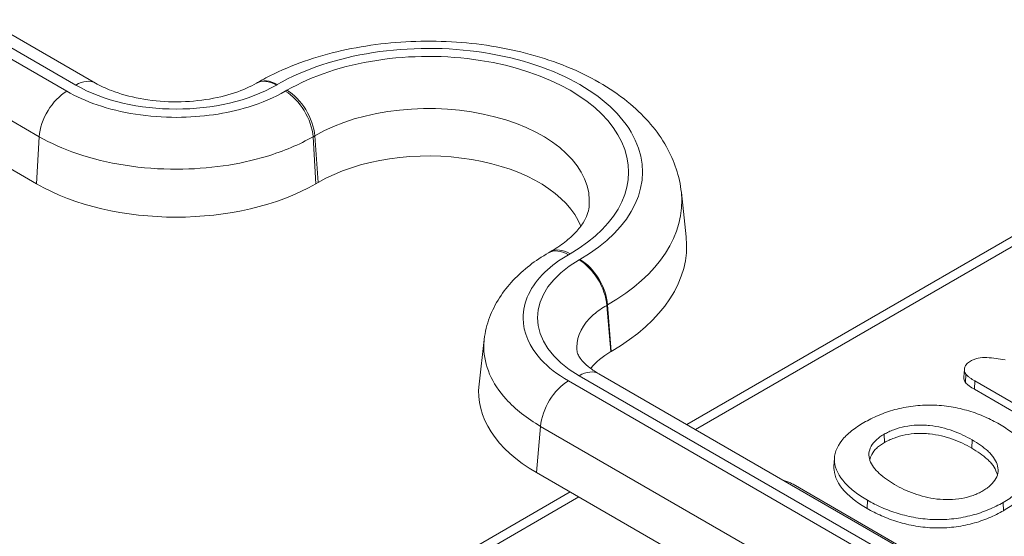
# Model space of a CAD drawing. Header units: millimetres. Extents: x 23 to 1094, y 23 to 840.
# Tile 36 of 44: x 816 to 846, y 618 to 634. Entities that reach past the tile are written whole.
import ezdxf

# ---------------------------------------------------------------- set-up
doc = ezdxf.new("R2010")
doc.units = ezdxf.units.MM
doc.header["$LTSCALE"] = 4
doc.layers.add('Visible (ANSI)', color=7, linetype='Continuous', lineweight=9)
doc.layers.add('Visible Narrow (ANSI)', color=7, linetype='Continuous', lineweight=9)

msp = doc.modelspace()

# ---------------------------------------------------------------- linework, layer by layer
at = {"layer": 'Visible (ANSI)'}
for p, q in [((818.269, 632.074), (744.483, 674.674)), ((816.47, 629.013), (742.588, 671.669)), ((823.194, 632.088), (823.17, 632.074)), ((851.309, 630.38), (836.256, 621.689)), ((851.318, 630.081), (836.519, 621.537)), ((825.042, 629.055), (824.969, 629.013)), ((836.091, 628.751), (836.236, 627.397)), ((832.104, 626.944), (832.054, 626.915)), ((830.096, 624.279), (829.936, 622.917)), ((833.949, 623.91), (833.951, 623.911)), ((844.687, 623.126), (844.702, 623.371)), ((906.516, 581.124), (833.579, 623.234)), ((844.748, 623.219), (844.734, 622.97)), ((848.173, 620.935), (845.007, 622.763)), ((848.184, 621.187), (845.019, 623.014)), ((842.259, 621.394), (842.27, 621.142)), ((844.936, 621.225), (844.924, 620.973)), ((840.734, 620.427), (840.75, 620.671)), ((904.717, 578.063), (831.683, 620.229)), ((839.491, 619.872), (842.709, 618.014)), ((832.705, 619.639), (817.368, 610.784)), ((832.969, 619.487), (817.377, 610.485)), ((841.754, 619.388), (841.743, 619.136)), ((845.882, 619.321), (845.893, 619.07))]:
    msp.add_line(p, q, dxfattribs=at)
for centre, major_axis, ratio, start_param, end_param in [((828.399, 627.116), (4.748, 0), 0.57735, 0.221611, 2.356194), ((820.72, 631.468), (-6.011, 0), 0.577555, 0.785576, 2.356017), ((828.399, 627.116), (7.852, 0), 0.57735, 5.497787, 6.345089), ((836.076, 622.683), (3.007, 0), 0.577145, 2.356372, 2.718813), ((835.936, 622.683), (6.013, 0), 0.577145, 3.074205, 3.926813)]:
    msp.add_ellipse(centre, major_axis=major_axis, ratio=ratio, start_param=start_param, end_param=end_param, dxfattribs=at)
for points, knots in [([(836.091, 628.751), (836.039, 629.237), (835.879, 629.709), (835.366, 630.624), (834.99, 631.056), (834.028, 631.867), (833.416, 632.229), (832.038, 632.817), (831.267, 633.037), (829.666, 633.313), (828.837, 633.369), (827.195, 633.318), (826.382, 633.212), (824.837, 632.84), (824.106, 632.574), (823.365, 632.184), (823.279, 632.136), (823.194, 632.088)], [0.847302, 0.847302, 0.847302, 0.847302, 1.098852, 1.098852, 1.385513, 1.385513, 1.719756, 1.719756, 2.066543, 2.066543, 2.409629, 2.409629, 2.751206, 2.751206, 3.095502, 3.095502, 3.141593, 3.141593, 3.141593, 3.141593]), ([(823.17, 632.074), (822.984, 631.966), (822.757, 631.864), (822.235, 631.689), (821.937, 631.618), (821.3, 631.523), (820.96, 631.5), (820.28, 631.511), (819.941, 631.545), (819.308, 631.662), (819.013, 631.745), (818.573, 631.914), (818.41, 631.992), (818.269, 632.074)], [-0.785221, -0.785221, -0.785221, -0.785221, -0.524968, -0.524968, -0.253175, -0.253175, 0.027012, 0.027012, 0.309778, 0.309778, 0.588673, 0.588673, 0.785221, 0.785221, 0.785221, 0.785221]), ([(833.282, 628.301), (833.275, 628.23), (833.258, 628.158), (833.201, 628), (833.16, 627.914), (833.045, 627.733), (832.971, 627.637), (832.785, 627.439), (832.674, 627.338), (832.416, 627.138), (832.268, 627.039), (832.104, 626.944)], [5.5596905, 5.5596905, 5.5596905, 5.5596905, 5.7043895, 5.7043895, 5.8490884, 5.8490884, 5.9937874, 5.9937874, 6.1384863, 6.1384863, 6.2831853, 6.2831853, 6.2831853, 6.2831853]), ([(830.096, 624.279), (830.122, 624.506), (830.177, 624.73), (830.335, 625.155), (830.438, 625.357), (830.681, 625.736), (830.82, 625.912), (831.129, 626.24), (831.298, 626.391), (831.659, 626.67), (831.851, 626.798), (832.054, 626.915)], [0.0673872, 0.0673872, 0.0673872, 0.0673872, 0.2109539, 0.2109539, 0.3545207, 0.3545207, 0.4980874, 0.4980874, 0.6416541, 0.6416541, 0.7852208, 0.7852208, 0.7852208, 0.7852208]), ([(833.579, 623.234), (833.476, 623.294), (833.385, 623.355), (833.229, 623.475), (833.165, 623.534), (833.061, 623.644), (833.022, 623.695), (832.965, 623.784), (832.947, 623.822), (832.924, 623.883), (832.919, 623.907), (832.917, 623.928)], [-0.7852208, -0.7852208, -0.7852208, -0.7852208, -0.6416541, -0.6416541, -0.4980874, -0.4980874, -0.3545207, -0.3545207, -0.2109539, -0.2109539, -0.0673872, -0.0673872, -0.0673872, -0.0673872]), ([(844.888, 623.621), (844.923, 623.639), (844.957, 623.657), (845.032, 623.687), (845.073, 623.699), (845.204, 623.725), (845.297, 623.729), (845.482, 623.721), (845.573, 623.708), (845.756, 623.684), (845.848, 623.671), (845.939, 623.659), (845.939, 623.659), (845.939, 623.659), (845.94, 623.659)], [0, 0, 0, 0, 0.0001139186, 0.0001139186, 0.0002283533, 0.0002283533, 0.0004572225, 0.0004572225, 0.0006860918, 0.0006860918, 0.0009149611, 0.0009149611, 0.0009149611, 0.0009151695, 0.0009151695, 0.0009151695, 0.0009151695]), ([(844.748, 623.219), (844.737, 623.236), (844.726, 623.253), (844.711, 623.288), (844.707, 623.306), (844.699, 623.36), (844.703, 623.396), (844.727, 623.468), (844.748, 623.502), (844.792, 623.55), (844.808, 623.565), (844.845, 623.594), (844.867, 623.607), (844.888, 623.621)], [0, 0, 0, 0, 0.0000771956, 0.0000771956, 0.0001550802, 0.0001550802, 0.0003108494, 0.0003108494, 0.0004666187, 0.0004666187, 0.0005445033, 0.0005445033, 0.0006218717, 0.0006218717, 0.0006218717, 0.0006218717]), ([(844.734, 622.97), (844.723, 622.988), (844.711, 623.005), (844.696, 623.041), (844.692, 623.06), (844.686, 623.094), (844.686, 623.11), (844.687, 623.126)], [0, 0, 0, 0, 0.0000796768, 0.0000796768, 0.0001593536, 0.0001593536, 0.0002287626, 0.0002287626, 0.0002287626, 0.0002287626]), ([(845.019, 623.014), (844.965, 623.045), (844.914, 623.077), (844.845, 623.128), (844.822, 623.145), (844.782, 623.181), (844.765, 623.2), (844.748, 623.219)], [0, 0, 0, 0, 0.000187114, 0.000187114, 0.0002807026, 0.0002807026, 0.0003735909, 0.0003735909, 0.0003735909, 0.0003735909]), ([(845.007, 622.763), (844.954, 622.794), (844.902, 622.826), (844.832, 622.877), (844.809, 622.895), (844.768, 622.931), (844.751, 622.951), (844.734, 622.97)], [0, 0, 0, 0, 0.0001892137, 0.0001892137, 0.0002838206, 0.0002838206, 0.0003784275, 0.0003784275, 0.0003784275, 0.0003784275]), ([(841.645, 621.748), (841.715, 621.788), (841.785, 621.827), (841.933, 621.9), (842.009, 621.936), (842.244, 622.036), (842.411, 622.095), (842.764, 622.19), (842.949, 622.228), (843.33, 622.275), (843.525, 622.286), (843.914, 622.278), (844.108, 622.261), (844.482, 622.198), (844.663, 622.156), (845.009, 622.052), (845.173, 621.99), (845.406, 621.887), (845.481, 621.852), (845.628, 621.777), (845.698, 621.738), (845.768, 621.699)], [0, 0, 0, 0, 0.000244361, 0.000244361, 0.000488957, 0.000488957, 0.000978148, 0.000978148, 0.001467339, 0.001467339, 0.00195653, 0.00195653, 0.00244572, 0.00244572, 0.002934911, 0.002934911, 0.003424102, 0.003424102, 0.003668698, 0.003668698, 0.003913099, 0.003913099, 0.003913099, 0.003913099]), ([(841.754, 619.388), (841.686, 619.428), (841.619, 619.468), (841.491, 619.551), (841.431, 619.595), (841.257, 619.729), (841.151, 619.822), (840.885, 620.119), (840.77, 620.337), (840.732, 620.781), (840.814, 621.006), (841.055, 621.309), (841.154, 621.405), (841.324, 621.54), (841.384, 621.584), (841.511, 621.668), (841.578, 621.708), (841.645, 621.748)], [0, 0, 0, 0, 0.000241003, 0.000241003, 0.000482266, 0.000482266, 0.000964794, 0.000964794, 0.001929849, 0.001929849, 0.002894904, 0.002894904, 0.003377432, 0.003377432, 0.003618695, 0.003618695, 0.003859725, 0.003859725, 0.003859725, 0.003859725]), ([(844.936, 621.225), (844.935, 621.225), (844.935, 621.225), (844.935, 621.225), (844.845, 621.275), (844.753, 621.325), (844.557, 621.417), (844.454, 621.46), (844.131, 621.574), (843.895, 621.632), (843.583, 621.666), (843.52, 621.67), (843.393, 621.675), (843.33, 621.675), (843.139, 621.668), (843.015, 621.652), (842.774, 621.605), (842.66, 621.572), (842.5, 621.512), (842.449, 621.491), (842.352, 621.444), (842.306, 621.419), (842.26, 621.394), (842.26, 621.394), (842.259, 621.394), (842.259, 621.394)], [0, 0, 0, 0, 0.000000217, 0.000000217, 0.000000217, 0.000315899, 0.000315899, 0.00063158, 0.00063158, 0.001262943, 0.001262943, 0.001420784, 0.001420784, 0.001578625, 0.001578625, 0.001894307, 0.001894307, 0.002209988, 0.002209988, 0.002367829, 0.002367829, 0.00252567, 0.00252567, 0.00252567, 0.002526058, 0.002526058, 0.002526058, 0.002526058]), ([(845.768, 621.699), (845.835, 621.658), (845.903, 621.617), (846.032, 621.533), (846.094, 621.49), (846.271, 621.356), (846.378, 621.261), (846.56, 621.063), (846.635, 620.958), (846.743, 620.743), (846.775, 620.631), (846.795, 620.407), (846.78, 620.295), (846.703, 620.075), (846.641, 619.968), (846.479, 619.764), (846.377, 619.667), (846.206, 619.531), (846.146, 619.487), (846.017, 619.402), (845.95, 619.362), (845.882, 619.321)], [0, 0, 0, 0, 0.000243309, 0.000243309, 0.000486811, 0.000486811, 0.000973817, 0.000973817, 0.001460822, 0.001460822, 0.001947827, 0.001947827, 0.002434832, 0.002434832, 0.002921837, 0.002921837, 0.003408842, 0.003408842, 0.003652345, 0.003652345, 0.003895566, 0.003895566, 0.003895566, 0.003895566]), ([(842.259, 621.394), (842.259, 621.394), (842.259, 621.394), (842.259, 621.394), (842.216, 621.368), (842.173, 621.341), (842.094, 621.285), (842.058, 621.255), (841.958, 621.163), (841.904, 621.097), (841.828, 620.959), (841.805, 620.888), (841.792, 620.743), (841.803, 620.67), (841.853, 620.528), (841.892, 620.459), (841.989, 620.326), (842.047, 620.262), (842.178, 620.14), (842.251, 620.081), (842.408, 619.969), (842.494, 619.917), (842.58, 619.865), (842.58, 619.865), (842.58, 619.865), (842.58, 619.865)], [0, 0, 0, 0, 0.000000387, 0.000000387, 0.000000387, 0.000155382, 0.000155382, 0.000310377, 0.000310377, 0.000620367, 0.000620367, 0.000930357, 0.000930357, 0.001240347, 0.001240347, 0.001550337, 0.001550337, 0.001860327, 0.001860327, 0.002170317, 0.002170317, 0.002480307, 0.002480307, 0.002480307, 0.002480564, 0.002480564, 0.002480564, 0.002480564]), ([(844.924, 620.973), (844.834, 621.024), (844.743, 621.074), (844.548, 621.165), (844.445, 621.207), (844.124, 621.321), (843.889, 621.379), (843.581, 621.412), (843.518, 621.416), (843.393, 621.421), (843.33, 621.421), (843.142, 621.414), (843.018, 621.399), (842.781, 621.352), (842.668, 621.319), (842.509, 621.26), (842.458, 621.238), (842.362, 621.192), (842.316, 621.167), (842.27, 621.142)], [0, 0, 0, 0, 0.0003132, 0.0003132, 0.0006264, 0.0006264, 0.0012528, 0.0012528, 0.0014094, 0.0014094, 0.001566, 0.001566, 0.0018792, 0.0018792, 0.002192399, 0.002192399, 0.002348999, 0.002348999, 0.002505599, 0.002505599, 0.002505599, 0.002505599]), ([(842.27, 621.142), (842.228, 621.116), (842.185, 621.09), (842.107, 621.035), (842.071, 621.005), (841.972, 620.914), (841.919, 620.849), (841.852, 620.728), (841.832, 620.674), (841.821, 620.62)], [0, 0, 0, 0, 0.0001537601, 0.0001537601, 0.0003075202, 0.0003075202, 0.0006150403, 0.0006150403, 0.0008511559, 0.0008511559, 0.0008511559, 0.0008511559]), ([(845.705, 620.148), (845.7, 620.177), (845.692, 620.205), (845.657, 620.305), (845.62, 620.374), (845.549, 620.476), (845.523, 620.509), (845.464, 620.573), (845.432, 620.604), (845.333, 620.697), (845.258, 620.756), (845.099, 620.868), (845.013, 620.922), (844.924, 620.973)], [0.001123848, 0.001123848, 0.001123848, 0.001123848, 0.001247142, 0.001247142, 0.001558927, 0.001558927, 0.00171482, 0.00171482, 0.001870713, 0.001870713, 0.002182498, 0.002182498, 0.002494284, 0.002494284, 0.002494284, 0.002494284]), ([(845.263, 619.673), (845.263, 619.673), (845.263, 619.673), (845.263, 619.673), (845.306, 619.7), (845.35, 619.727), (845.43, 619.783), (845.467, 619.814), (845.567, 619.908), (845.621, 619.975), (845.698, 620.115), (845.722, 620.188), (845.734, 620.335), (845.722, 620.408), (845.672, 620.552), (845.635, 620.622), (845.563, 620.724), (845.537, 620.758), (845.478, 620.823), (845.446, 620.854), (845.346, 620.947), (845.271, 621.006), (845.111, 621.119), (845.024, 621.173), (844.936, 621.225), (844.936, 621.225), (844.936, 621.225), (844.936, 621.225)], [0, 0, 0, 0, 0.000000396, 0.000000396, 0.000000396, 0.000157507, 0.000157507, 0.000314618, 0.000314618, 0.000628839, 0.000628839, 0.000943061, 0.000943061, 0.001257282, 0.001257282, 0.001571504, 0.001571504, 0.001728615, 0.001728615, 0.001885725, 0.001885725, 0.002199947, 0.002199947, 0.002514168, 0.002514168, 0.002514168, 0.002514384, 0.002514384, 0.002514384, 0.002514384]), ([(841.743, 619.136), (841.675, 619.177), (841.608, 619.217), (841.479, 619.301), (841.418, 619.344), (841.244, 619.479), (841.138, 619.573), (840.87, 619.871), (840.754, 620.09), (840.732, 620.351), (840.732, 620.389), (840.734, 620.427)], [0, 0, 0, 0, 0.000242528, 0.000242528, 0.000485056, 0.000485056, 0.000970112, 0.000970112, 0.001940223, 0.001940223, 0.002103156, 0.002103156, 0.002103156, 0.002103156]), ([(846.802, 620.255), (846.809, 620.149), (846.793, 620.042), (846.718, 619.827), (846.656, 619.72), (846.493, 619.514), (846.391, 619.418), (846.219, 619.28), (846.158, 619.236), (846.029, 619.151), (845.961, 619.111), (845.893, 619.07)], [0.0019869, 0.0019869, 0.0019869, 0.0019869, 0.002447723, 0.002447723, 0.002937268, 0.002937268, 0.003426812, 0.003426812, 0.003671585, 0.003671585, 0.003916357, 0.003916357, 0.003916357, 0.003916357]), ([(839.204, 619.987), (839.206, 619.986), (839.209, 619.986), (839.233, 619.981), (839.253, 619.975), (839.313, 619.957), (839.352, 619.943), (839.423, 619.909), (839.457, 619.891), (839.491, 619.872)], [0.0006159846, 0.0006159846, 0.0006159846, 0.0006159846, 0.0006225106, 0.0006225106, 0.0006791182, 0.0006791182, 0.0007923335, 0.0007923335, 0.0009053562, 0.0009053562, 0.0009053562, 0.0009053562]), ([(842.58, 619.865), (842.58, 619.865), (842.58, 619.865), (842.58, 619.865), (842.671, 619.814), (842.763, 619.764), (842.959, 619.672), (843.062, 619.63), (843.276, 619.553), (843.389, 619.518), (843.622, 619.462), (843.743, 619.439), (843.992, 619.41), (844.119, 619.405), (844.373, 619.411), (844.5, 619.423), (844.743, 619.466), (844.859, 619.497), (845.021, 619.555), (845.073, 619.576), (845.171, 619.623), (845.217, 619.648), (845.263, 619.673), (845.263, 619.673), (845.263, 619.673), (845.263, 619.673)], [0, 0, 0, 0, 0.00000026, 0.00000026, 0.00000026, 0.000316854, 0.000316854, 0.000633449, 0.000633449, 0.000950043, 0.000950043, 0.001266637, 0.001266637, 0.001583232, 0.001583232, 0.001899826, 0.001899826, 0.00221642, 0.00221642, 0.002374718, 0.002374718, 0.002533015, 0.002533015, 0.002533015, 0.002533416, 0.002533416, 0.002533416, 0.002533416]), ([(845.882, 619.321), (845.811, 619.282), (845.741, 619.243), (845.594, 619.169), (845.518, 619.134), (845.281, 619.036), (845.112, 618.978), (844.758, 618.885), (844.572, 618.848), (844.191, 618.803), (843.995, 618.794), (843.704, 618.802), (843.607, 618.808), (843.415, 618.828), (843.32, 618.841), (843.04, 618.888), (842.859, 618.932), (842.514, 619.036), (842.35, 619.098), (842.116, 619.199), (842.04, 619.235), (841.895, 619.31), (841.824, 619.349), (841.754, 619.388)], [0, 0, 0, 0, 0.000243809, 0.000243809, 0.0004879, 0.0004879, 0.000976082, 0.000976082, 0.001464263, 0.001464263, 0.001952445, 0.001952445, 0.002196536, 0.002196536, 0.002440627, 0.002440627, 0.002928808, 0.002928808, 0.00341699, 0.00341699, 0.003661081, 0.003661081, 0.00390491, 0.00390491, 0.00390491, 0.00390491]), ([(845.893, 619.07), (845.822, 619.031), (845.751, 618.992), (845.604, 618.917), (845.527, 618.882), (845.289, 618.783), (845.12, 618.725), (844.763, 618.631), (844.576, 618.595), (844.193, 618.549), (843.996, 618.54), (843.702, 618.548), (843.605, 618.554), (843.412, 618.574), (843.316, 618.587), (843.034, 618.635), (842.853, 618.678), (842.506, 618.784), (842.341, 618.845), (842.106, 618.947), (842.03, 618.983), (841.884, 619.058), (841.813, 619.097), (841.743, 619.136)], [0, 0, 0, 0, 0.000245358, 0.000245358, 0.000490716, 0.000490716, 0.000981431, 0.000981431, 0.001472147, 0.001472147, 0.001962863, 0.001962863, 0.00220822, 0.00220822, 0.002453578, 0.002453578, 0.002944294, 0.002944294, 0.00343501, 0.00343501, 0.003680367, 0.003680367, 0.003925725, 0.003925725, 0.003925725, 0.003925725])]:
    msp.add_open_spline(points, degree=3, knots=knots, dxfattribs=at)
at = {"layer": 'Visible Narrow (ANSI)'}
for p, q in [((743.883, 674.614), (817.669, 632.014)), ((817.396, 631.827), (743.558, 674.457)), ((742.713, 673.074), (816.551, 630.444)), ((823.77, 632.014), (823.794, 632.028)), ((824.093, 631.856), (824.043, 631.827)), ((816.551, 630.444), (816.47, 629.013)), ((824.888, 630.444), (824.939, 630.473)), ((824.969, 629.013), (824.888, 630.444)), ((824.939, 630.473), (825.042, 629.055)), ((832.654, 626.855), (832.704, 626.884)), ((833.003, 626.712), (832.979, 626.698)), ((833.824, 625.315), (833.848, 625.329)), ((833.949, 623.91), (833.824, 625.315)), ((833.848, 625.329), (833.951, 623.911)), ((832.979, 623.175), (905.916, 581.065)), ((905.643, 580.877), (832.654, 623.018)), ((845.019, 623.014), (845.007, 622.763)), ((831.683, 620.229), (831.808, 621.635)), ((831.808, 621.635), (904.798, 579.495))]:
    msp.add_line(p, q, dxfattribs=at)
for centre, major_axis, ratio, start_param, end_param in [((828.399, 629.37), (6.511, 0), 0.57735, 5.497787, 8.63938), ((828.399, 629.37), (6.089, 0), 0.57735, 5.497787, 8.63938), ((817.669, 631.035), (0.6, 1.039), 0.57735, 0, 0.785398), ((823.77, 631.035), (-0.6, 1.039), 0.57735, 5.497787, 6.283185), ((823.794, 631.048), (-0.6, 1.039), 0.57735, 5.497787, 6.283185), ((817.396, 630.847), (-0.6, -1.039), 0.57735, 3.926991, 5.410521), ((820.72, 633.777), (4.315, 0), 0.577555, 3.927168, 5.49761), ((824.043, 630.847), (0.6, -1.039), 0.57735, 0.872665, 2.356194), ((824.093, 630.876), (0.6, -1.039), 0.57735, 0.872665, 2.356194), ((828.399, 628.476), (4.893, 0), 0.57735, 6.221282, 8.63938), ((828.399, 628.476), (7.707, 0), 0.57735, 5.497787, 6.345089), ((832.654, 625.875), (-0.6, 1.039), 0.57735, 5.497787, 6.283185), ((832.704, 625.905), (-0.6, 1.039), 0.57735, 5.497787, 6.283185), ((836.032, 624.936), (-4.317, 0), 0.577145, 5.497965, 7.068406), ((832.979, 625.718), (0.6, -1.039), 0.57735, 0.872665, 2.356194), ((833.003, 625.732), (-0.6, 1.039), 0.57735, 4.014257, 5.497787), ((832.979, 622.195), (0.6, 1.039), 0.57735, 0, 0.785398), ((832.654, 622.038), (-0.6, -1.039), 0.57735, 3.926991, 5.410521)]:
    msp.add_ellipse(centre, major_axis=major_axis, ratio=ratio, start_param=start_param, end_param=end_param, dxfattribs=at)
for points, knots in [([(824.043, 631.827), (823.711, 631.635), (823.328, 631.472), (822.247, 631.142), (821.496, 631.034), (819.895, 631.029), (819.046, 631.163), (817.981, 631.528), (817.671, 631.668), (817.396, 631.827)], [-0.785221, -0.785221, -0.785221, -0.785221, -0.485221, -0.485221, -0.005221, -0.005221, 0.536743, 0.536743, 0.785221, 0.785221, 0.785221, 0.785221]), ([(816.551, 630.444), (816.896, 630.246), (817.285, 630.073), (818.62, 629.618), (819.685, 629.452), (821.694, 629.458), (822.635, 629.593), (823.991, 630.003), (824.471, 630.205), (824.888, 630.444)], [-0.785221, -0.785221, -0.785221, -0.785221, -0.536743, -0.536743, 0.005221, 0.005221, 0.485221, 0.485221, 0.785221, 0.785221, 0.785221, 0.785221]), ([(832.654, 623.018), (832.321, 623.209), (832.039, 623.43), (831.469, 624.055), (831.281, 624.488), (831.272, 625.413), (831.504, 625.903), (832.137, 626.517), (832.378, 626.696), (832.654, 626.855)], [-0.785221, -0.785221, -0.785221, -0.785221, -0.485221, -0.485221, -0.005221, -0.005221, 0.536743, 0.536743, 0.785221, 0.785221, 0.785221, 0.785221]), ([(832.917, 623.928), (832.912, 623.965), (832.91, 624.002), (832.906, 624.391), (833.086, 624.741), (833.538, 625.135), (833.673, 625.229), (833.824, 625.315)], [-0.0673872, -0.0673872, -0.0673872, -0.0673872, -0.0056066, -0.0056066, 0.5799668, 0.5799668, 0.7852208, 0.7852208, 0.7852208, 0.7852208]), ([(830.096, 624.279), (830.086, 624.197), (830.082, 624.114), (830.087, 623.487), (830.323, 622.943), (831.038, 622.156), (831.391, 621.878), (831.808, 621.635)], [-0.0673872, -0.0673872, -0.0673872, -0.0673872, 0.0052208, 0.0052208, 0.4852208, 0.4852208, 0.7852208, 0.7852208, 0.7852208, 0.7852208])]:
    msp.add_open_spline(points, degree=3, knots=knots, dxfattribs=at)

doc.saveas('drawing.dxf')
